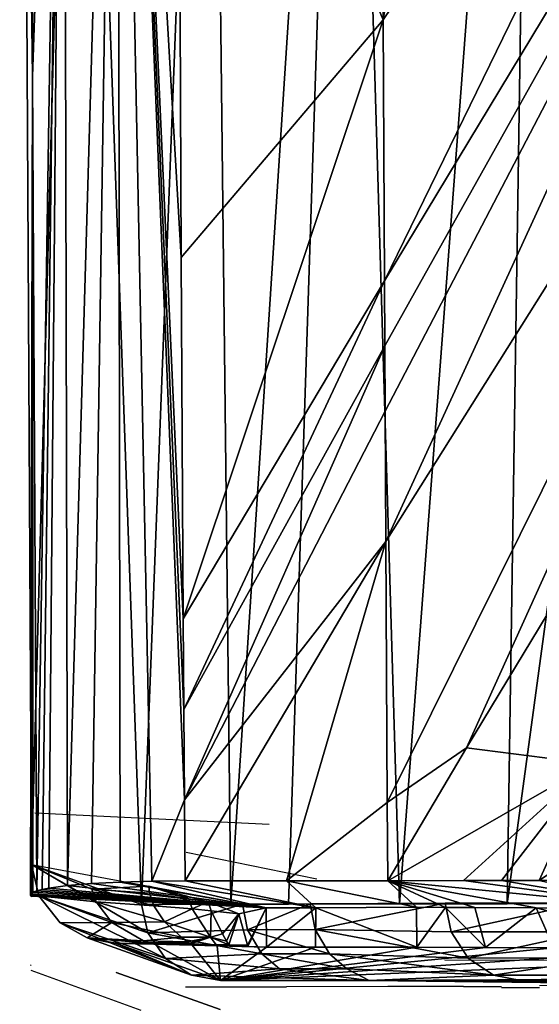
# Model space of a CAD drawing. Header units: millimetres. Extents: x -0.188 to 0.188, y -0.001 to 0.598.
# Tile 1 of 256: x -0.185 to -0.165, y -0.001 to 0.036. Entities that reach past the tile are written whole.
import ezdxf

# ---------------------------------------------------------------- set-up
doc = ezdxf.new("R2010")
doc.units = ezdxf.units.MM
doc.header["$MEASUREMENT"] = 0
doc.layers.add('STANDARD', color=7, linetype='Continuous')

msp = doc.modelspace()

# ---------------------------------------------------------------- linework, layer by layer
at = {"layer": 'STANDARD', "extrusion": (0.999997, 0.002464, -0.000496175)}
msp.add_lwpolyline([(0.07534, -0.020159), (0.036725, -0.012383)], dxfattribs=at)
at = {"layer": 'STANDARD', "extrusion": (0.999991, 0.004075, -0.000851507)}
msp.add_lwpolyline([(0.028044, -0.010911), (0.055319, -0.01661)], dxfattribs=at)
at = {"layer": 'STANDARD', "extrusion": (0.99999, 0.004479, -0.000912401)}
msp.add_lwpolyline([(0.03707, -0.012454), (0.027209, -0.010446)], dxfattribs=at)
at = {"layer": 'STANDARD', "extrusion": (0.999983, 0.005683, -0.001189)}
msp.add_lwpolyline([(0.014676, -0.008113), (0.028331, -0.010971)], dxfattribs=at)
at = {"layer": 'STANDARD', "extrusion": (0.999989, 0.004674, -0.00095095)}
msp.add_lwpolyline([(0.027243, -0.010452), (0.024778, -0.009951)], dxfattribs=at)
at = {"layer": 'STANDARD', "extrusion": (0.999987, 0.005063, -0.001034)}
msp.add_lwpolyline([(0.024844, -0.009965), (0.022379, -0.009461)], dxfattribs=at)
at = {"layer": 'STANDARD', "extrusion": (0.999986, 0.005257, -0.00108)}
msp.add_lwpolyline([(0.022412, -0.009469), (0.017484, -0.008457)], dxfattribs=at)
at = {"layer": 'STANDARD', "extrusion": (0.999985, 0.005449, -0.001131)}
msp.add_lwpolyline([(0.017517, -0.008466), (0.007664, -0.00642)], dxfattribs=at)
at = {"layer": 'STANDARD', "extrusion": (0.999976, 0.006736, -0.001404)}
msp.add_lwpolyline([(0.011449, -0.00744), (0.014864, -0.008152)], dxfattribs=at)
at = {"layer": 'STANDARD', "extrusion": (0.999974, 0.007017, -0.001461)}
for points in [[(0.008084, -0.006739), (0.011499, -0.00745)], [(0.011499, -0.00745), (0.008084, -0.006739)]]:
    msp.add_lwpolyline(points, dxfattribs=at)
at = {"layer": 'STANDARD', "extrusion": (0.999968, 0.007809, -0.001628)}
msp.add_lwpolyline([(0.005157, -0.006129), (0.008225, -0.006769)], dxfattribs=at)
at = {"layer": 'STANDARD', "extrusion": (0.999991, 0.004208, -0.000881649)}
msp.add_lwpolyline([(0.007452, -0.006378), (0.004493, -0.005758)], dxfattribs=at)
at = {"layer": 'STANDARD', "extrusion": (0.490719, 0.163676, 0.855807)}
msp.add_lwpolyline([(0.062462, 0.14175), (0.061262, 0.141877), (0.060036, 0.141362)], dxfattribs=at)
at = {"layer": 'STANDARD', "extrusion": (0.999953, 0.009532, -0.001899)}
msp.add_lwpolyline([(0.006137, -0.013237), (0.005228, -0.013056)], dxfattribs=at)
at = {"layer": 'STANDARD', "extrusion": (0.00508, 0.999079, -0.04261)}
msp.add_lwpolyline([(0.184296, -0.012729), (0.180131, -0.047631)], dxfattribs=at)
msp.add_lwpolyline([(0.184296, -0.012729), (0.180131, -0.047631)], dxfattribs=at)
at = {"layer": 'STANDARD', "extrusion": (-0.109342, 0.870155, -0.480495)}
msp.add_lwpolyline([(0.1737, -0.003856), (0.177996, -0.001015), (0.182292, 0.001826)], dxfattribs=at)
at = {"layer": 'STANDARD', "extrusion": (-0.02505, 0.999648, -0.008731)}
msp.add_lwpolyline([(0.180778, -0.006331), (0.179576, -0.005912)], dxfattribs=at)
at = {"layer": 'STANDARD', "extrusion": (-0.008083, 0.999967, -0.000931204)}
msp.add_lwpolyline([(0.17969, -0.005979), (0.17843, -0.005834)], dxfattribs=at)
at = {"layer": 'STANDARD', "extrusion": (-0.001326, 0.999999, -4.14026e-05)}
msp.add_lwpolyline([(0.178461, -0.005839), (0.174635, -0.005719)], dxfattribs=at)
at = {"layer": 'STANDARD', "extrusion": (0.029432, 0.996989, -0.071737)}
msp.add_lwpolyline([(0.173535, -0.017996), (0.178499, -0.005932)], dxfattribs=at)
at = {"layer": 'STANDARD', "extrusion": (-0.001253, 0.999999, -3.68152e-05)}
msp.add_lwpolyline([(0.174635, -0.005719), (0.170809, -0.005607)], dxfattribs=at)
at = {"layer": 'STANDARD', "extrusion": (-0.001248, 0.999999, -3.69576e-05)}
msp.add_lwpolyline([(0.170809, -0.005607), (0.167943, -0.005522)], dxfattribs=at)
at = {"layer": 'STANDARD', "extrusion": (-0.001352, 0.999999, -4.22356e-05)}
msp.add_lwpolyline([(0.167943, -0.005522), (0.16651, -0.005477)], dxfattribs=at)
at = {"layer": 'STANDARD', "extrusion": (-0.001673, 0.999999, -5.23318e-05)}
msp.add_lwpolyline([(0.165075, -0.005432), (0.166508, -0.005477)], dxfattribs=at)
at = {"layer": 'STANDARD', "extrusion": (-0.001121, 0.999999, -3.29241e-05)}
msp.add_lwpolyline([(0.165078, -0.005432), (0.159346, -0.005264)], dxfattribs=at)
at = {"layer": 'STANDARD', "extrusion": (0.999979, 0.006384, -0.001269)}
msp.add_lwpolyline([(0.004648, -0.01294), (0.004347, -0.01288)], dxfattribs=at)
at = {"layer": 'STANDARD', "extrusion": (-0.019518, 0.996166, -0.085274)}
msp.add_lwpolyline([(0.184122, -0.010175), (0.183979, -0.009553)], dxfattribs=at)
at = {"layer": 'STANDARD', "extrusion": (-0.026892, 0.996476, -0.079453)}
msp.add_lwpolyline([(0.183922, -0.00949), (0.183718, -0.008889)], dxfattribs=at)
at = {"layer": 'STANDARD', "extrusion": (-0.03332, 0.996796, -0.072715)}
msp.add_lwpolyline([(0.18366, -0.008864), (0.183396, -0.008289)], dxfattribs=at)
at = {"layer": 'STANDARD', "extrusion": (-0.04013, 0.99737, -0.060351)}
msp.add_lwpolyline([(0.183326, -0.00834), (0.18262, -0.007281)], dxfattribs=at)
at = {"layer": 'STANDARD', "extrusion": (-0.042744, 0.998219, -0.041607)}
msp.add_lwpolyline([(0.182591, -0.007474), (0.181681, -0.006589)], dxfattribs=at)
at = {"layer": 'STANDARD', "extrusion": (-0.037473, 0.999026, -0.02329)}
msp.add_lwpolyline([(0.181739, -0.006826), (0.180661, -0.006157)], dxfattribs=at)
at = {"layer": 'STANDARD', "extrusion": (0.999821, -0.001698, -0.018849)}
msp.add_lwpolyline([(0.00291, -0.015537), (0.002967, -0.014905)], dxfattribs=at)
at = {"layer": 'STANDARD', "extrusion": (0.998231, 0.005342, 0.059217)}
msp.add_lwpolyline([(0.004181, -0.001449), (0.00421, -0.00113)], dxfattribs=at)
at = {"layer": 'STANDARD', "extrusion": (-0.010605, 0.996115, -0.087418)}
msp.add_lwpolyline([(0.184254, -0.010931), (0.184177, -0.010302)], dxfattribs=at)
at = {"layer": 'STANDARD', "extrusion": (0.00911, 0.995986, -0.089043)}
msp.add_lwpolyline([(0.184286, -0.012464), (0.184314, -0.012199)], dxfattribs=at)
at = {"layer": 'STANDARD', "extrusion": (0.035839, 0.999134, -0.021145)}
msp.add_lwpolyline([(0.18426, -0.012716), (0.175397, -0.017941)], dxfattribs=at)
at = {"layer": 'STANDARD', "extrusion": (0.001063, 5.42064e-06, 0.999999)}
msp.add_lwpolyline([(-0.175392, 0.002743), (-0.17351, 0.002752)], dxfattribs=at)
at = {"layer": 'STANDARD', "extrusion": (0.999957, 0.009109, -0.001796)}
msp.add_lwpolyline([(0.00434, -0.018185), (0.002861, -0.017894)], dxfattribs=at)
at = {"layer": 'STANDARD', "extrusion": (0.999969, -0.007758, 0.001528)}
msp.add_lwpolyline([(-0.000083, -0.017314), (0.001406, -0.017607)], dxfattribs=at)
at = {"layer": 'STANDARD', "extrusion": (0.000787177, 3.68699e-06, 1)}
msp.add_lwpolyline([(-0.169704, 0.00277), (-0.173515, 0.002752)], dxfattribs=at)
at = {"layer": 'STANDARD', "extrusion": (0.999969, 0.007668, -0.001508)}
msp.add_lwpolyline([(0.004071, -0.018131), (0.002565, -0.017835)], dxfattribs=at)
at = {"layer": 'STANDARD', "extrusion": (0.003206, 0.999993, 0.002028)}
msp.add_lwpolyline([(0.15683, -0.136029), (0.163432, -0.121984), (0.16865, -0.107349)], dxfattribs=at)
at = {"layer": 'STANDARD', "extrusion": (0.339254, -0.191063, 0.921087)}
msp.add_lwpolyline([(-0.087993, 0.142916), (-0.087993, 0.141642)], dxfattribs=at)
at = {"layer": 'STANDARD', "extrusion": (0.004976, 0.999112, -0.041849)}
for points in [[(0.18108, -0.014167), (0.177134, -0.047325)], [(0.177134, -0.047325), (0.18108, -0.014167)]]:
    msp.add_lwpolyline(points, dxfattribs=at)
at = {"layer": 'STANDARD', "extrusion": (3.23276e-05, 1, 0)}
msp.add_lwpolyline([(0.175397, -0.017579), (0.173541, -0.017579)], dxfattribs=at)
at = {"layer": 'STANDARD', "extrusion": (-2.08605e-05, 1, 0)}
msp.add_lwpolyline([(0.169706, -0.017579), (0.173541, -0.017579)], dxfattribs=at)
at = {"layer": 'STANDARD', "extrusion": (0, 1, 0)}
for points in [[(0.165777, -0.106459), (0.171511, -0.083741), (0.177136, -0.047329)], [(0.165777, -0.106459), (0.159424, -0.123751), (0.154181, -0.134601)]]:
    msp.add_lwpolyline(points, dxfattribs=at)
at = {"layer": 'STANDARD'}
msp.add_lwpolyline([(-0.177136, 0), (-0.156654, 0), (-0.136173, 0)], dxfattribs=at)
for points in [[(-0.184652, 0.228128, -0.047655), (-0.184723, 0.171771, -0.041947), (-0.184703, 0.115668, -0.034133), (-0.18458, 0.059902, -0.024168), (-0.184276, 0.00438, -0.012887)], [(-0.180119, 0.002872, -0.047758), (-0.176741, 0.002884, -0.071791), (-0.174565, 0.00289, -0.083728), (-0.170372, 0.002899, -0.101432), (-0.166291, 0.002906, -0.114454), (-0.16122, 0.002913, -0.12712), (-0.15145, 0.002923, -0.14509), (-0.138987, 0.002933, -0.161316)], [(-0.168642, 0.002921, -0.107344), (-0.173747, 0.0029, -0.087693), (-0.176305, 0.002887, -0.074438), (-0.180119, 0.002872, -0.047758)], [(-0.177136, 0, -0.047329), (-0.178223, 0.000201, -0.047456), (-0.179212, 0.000835, -0.04759), (-0.179879, 0.001805, -0.047698), (-0.180119, 0.002872, -0.047758)], [(-0.180119, 0.002872, -0.047758), (-0.179877, 0.001803, -0.047712), (-0.179208, 0.000834, -0.047614), (-0.17822, 0.0002, -0.047477), (-0.177136, 0, -0.047329)], [(-0.085007, 0.002436, -0.025378), (-0.088664, 0.002446, -0.025156), (-0.092256, 0.002456, -0.02493), (-0.099244, 0.002476, -0.024464), (-0.112435, 0.002519, -0.023492), (-0.148878, 0.002666, -0.020182), (-0.16022, 0.00272, -0.018965), (-0.165199, 0.002746, -0.018402), (-0.167516, 0.002758, -0.018134), (-0.168632, 0.002764, -0.018003), (-0.169718, 0.00277, -0.017875)], [(-0.165777, 0, -0.106459), (-0.166817, 0.000204, -0.10678), (-0.167777, 0.000851, -0.107077), (-0.16842, 0.001838, -0.107275), (-0.168642, 0.002921, -0.107344)], [(-0.181075, 0.001407, -0.014201), (-0.181078, 0.001407, -0.014197), (-0.181092, 0.001408, -0.014186), (-0.181203, 0.001413, -0.014115), (-0.182171, 0.001609, -0.013584)], [(-0.181075, 0.001407, -0.014201), (-0.179631, 0.00137, -0.015059), (-0.178204, 0.001334, -0.015908), (-0.177261, 0.001311, -0.016469), (-0.175397, 0.001263, -0.017579)], [(-0.169706, 0.001263, -0.017579), (-0.167119, 0.00125, -0.017882), (-0.164531, 0.001238, -0.018182), (-0.159351, 0.001213, -0.018767), (-0.148965, 0.001165, -0.019884), (-0.106776, 0.001006, -0.023638), (-0.095965, 0.000974, -0.024398), (-0.090504, 0.000959, -0.024751), (-0.087758, 0.000951, -0.024921), (-0.085002, 0.000944, -0.025087)]]:
    msp.add_polyline3d(points, dxfattribs=at)

# ---------------------------------------------------------------- meshes
mesh = msp.add_polyface(dxfattribs=at)
corners = [(-0.1809, 0.310111, -0.045953), (-0.178459, 0.351821, -0.045775), (-0.17865, 0.304924, -0.045332), (-0.178466, 0.003764, -0.005839), (-0.179726, 0.003754, -0.005984), (-0.178491, 0.006832, -0.006478), (0, 0.594967, -0.026373), (-0.016715, 0.595689, -0.027793), (0, 0.597784, -0.029417), (-0.183821, 0.402697, -0.051646), (-0.1838, 0.396847, -0.049366), (-0.184291, 0.332839, -0.05255), (-0.182477, 0.428529, -0.0481), (-0.182621, 0.42698, -0.050701), (-0.179051, 0.448639, -0.049545), (-0.17645, 0.459441, -0.046271), (-0.17098, 0.475798, -0.047668), (-0.16792, 0.483824, -0.0444), (-0.159167, 0.501442, -0.04546), (-0.153598, 0.511241, -0.041843), (-0.143838, 0.525014, -0.043054), (-0.136757, 0.53408, -0.039341), (-0.181077, 0.229208, -0.041751), (-0.178823, 0.240977, -0.042178), (-0.178892, 0.194979, -0.03814), (-0.18055, 0.390842, -0.045476), (-0.178162, 0.398707, -0.044663), (-0.179792, 0.422277, -0.044141), (-0.174768, 0.452686, -0.042266), (-0.170567, 0.458865, -0.041224), (-0.175153, 0.439124, -0.042603), (-0.165999, 0.479582, -0.040125), (-0.1618, 0.48302, -0.039207), (-0.18439, 0.102552, -0.029659), (-0.18315, 0.148536, -0.034455), (-0.18307, 0.068365, -0.021204), (-0.184416, 0.182757, -0.04091), (-0.18311, 0.229096, -0.043206), (-0.184333, 0.252045, -0.047092), (-0.182956, 0.310082, -0.047477), (-0.184172, 0.315744, -0.049892), (-0.18265, 0.390911, -0.047118), (-0.181914, 0.422565, -0.045854), (-0.176864, 0.453359, -0.044037), (-0.168016, 0.480612, -0.041932), (-0.154234, 0.507991, -0.039345), (-0.136029, 0.533083, -0.036554), (-0.027222, 0.588892, -0.02613), (-0.016482, 0.593079, -0.026123), (-0.013657, 0.590603, -0.025883), (0, 0.591298, -0.025794), (-0.048797, 0.590806, -0.034345), (-0.032176, 0.594807, -0.033696), (-0.043778, 0.592291, -0.031368), (-0.016196, 0.597149, -0.033275), (-0.01682, 0.597119, -0.030549), (0, 0.598077, -0.03312), (-0.184505, 0.281969, -0.0511), (-0.184652, 0.228128, -0.047655), (-0.184723, 0.171771, -0.041947), (-0.184703, 0.115668, -0.034133), (-0.133079, 0.537946, -0.041577), (-0.121237, 0.549844, -0.04012), (-0.117186, 0.553711, -0.036917), (-0.108403, 0.560606, -0.038721), (-0.094677, 0.570149, -0.037412), (-0.094661, 0.570361, -0.034657), (-0.080163, 0.578385, -0.036231), (-0.070284, 0.583191, -0.032782), (-0.064976, 0.585249, -0.035206), (-0.178887, 0.124868, -0.029113), (-0.181122, 0.148731, -0.033032), (-0.178905, 0.169337, -0.035241), (-0.178763, 0.266467, -0.043775), (-0.177052, 0.425736, -0.043399), (-0.124596, 0.538071, -0.033248), (-0.134912, 0.526625, -0.034643), (-0.134354, 0.531346, -0.034725), (-0.149857, 0.505754, -0.036976), (-0.152359, 0.506596, -0.037517), (-0.088313, 0.56658, -0.029424), (-0.101218, 0.558131, -0.030608), (-0.092991, 0.566901, -0.030042), (-0.113339, 0.5486, -0.031893), (-0.115127, 0.550585, -0.032289), (-0.060512, 0.579959, -0.027469), (-0.074709, 0.573876, -0.02837), (-0.069033, 0.579466, -0.028202), (-0.042983, 0.588369, -0.026846), (-0.044093, 0.585248, -0.026675), (-0.043544, 0.590918, -0.028567), (-0.06992, 0.581888, -0.029962), (-0.094174, 0.569142, -0.031834), (-0.116576, 0.552594, -0.034105), (-0.181024, 0.068652, -0.019765), (-0.184241, 0.034161, -0.016517), (-0.184276, 0.00438, -0.012887), (-0.18458, 0.059902, -0.024168), (-0.184081, 0.003392, -0.010186), (-0.184223, 0.003336, -0.010807), (-0.184299, 0.00328, -0.011433), (-0.184311, 0.003223, -0.012065), (-0.184292, 0.003195, -0.012382), (-0.184265, 0.003171, -0.012646), (-0.184267, 0.003472, -0.012706), (-0.178786, 0.070075, -0.019576), (-0.178737, 0.054591, -0.016458), (-0.178621, 0.027316, -0.010759), (-0.17854, 0.013662, -0.007901), (-0.178516, 0.010247, -0.007189), (-0.180928, 0.00372, -0.006403), (-0.182004, 0.003664, -0.007072), (-0.182912, 0.003588, -0.007955), (-0.183615, 0.003496, -0.009013), (-0.183878, 0.003445, -0.009587)]
mesh.append_faces([[corners[k] for k in face] for face in [(47, 48, 49, 49), (48, 6, 49, 49), (49, 6, 50, 50), (51, 52, 53, 53), (52, 54, 53, 53), (53, 54, 55, 55), (54, 56, 55, 55), (55, 56, 8, 8), (57, 38, 58, 58), (38, 36, 58, 58), (58, 36, 59, 59), (36, 33, 59, 59), (59, 33, 60, 60), (10, 40, 11, 11), (40, 38, 11, 11), (11, 38, 57, 57), (42, 10, 12, 12), (10, 9, 12, 12), (12, 9, 13, 13), (20, 61, 21, 21), (61, 62, 21, 21), (21, 62, 63, 63), (62, 64, 63, 63), (64, 65, 63, 63), (63, 65, 66, 66), (65, 67, 66, 66), (66, 67, 68, 68), (67, 69, 68, 68), (69, 51, 68, 68), (68, 51, 53, 53), (70, 71, 72, 72), (71, 22, 72, 72), (72, 22, 24, 24), (2, 73, 0, 0), (73, 23, 0, 0), (0, 23, 22, 22), (26, 27, 74, 74), (27, 28, 74, 74), (74, 28, 30, 30), (75, 76, 77, 77), (76, 78, 77, 77), (77, 78, 79, 79), (78, 32, 79, 79), (79, 32, 31, 31), (80, 81, 82, 82), (81, 83, 82, 82), (82, 83, 84, 84), (83, 75, 84, 84), (84, 75, 77, 77), (85, 86, 87, 87), (86, 80, 87, 87), (87, 80, 82, 82), (87, 88, 85, 85), (88, 89, 85, 85), (88, 48, 89, 89), (48, 47, 89, 89), (6, 48, 7, 7), (48, 88, 7, 7), (7, 88, 90, 90), (88, 87, 90, 90), (90, 87, 91, 91), (87, 82, 91, 91), (91, 82, 92, 92), (82, 84, 92, 92), (92, 84, 93, 93), (84, 77, 93, 93), (93, 77, 46, 46), (77, 79, 46, 46), (46, 79, 45, 45), (79, 31, 45, 45), (45, 31, 44, 44), (31, 28, 44, 44), (44, 28, 43, 43), (28, 27, 43, 43), (43, 27, 42, 42), (27, 25, 42, 42), (42, 25, 41, 41), (25, 0, 41, 41), (41, 0, 39, 39), (0, 22, 39, 39), (39, 22, 37, 37), (22, 71, 37, 37), (37, 71, 34, 34), (71, 94, 34, 34), (34, 94, 35, 35), (8, 7, 55, 55), (7, 90, 55, 55), (55, 90, 53, 53), (90, 91, 53, 53), (53, 91, 68, 68), (91, 92, 68, 68), (68, 92, 66, 66), (92, 93, 66, 66), (66, 93, 63, 63), (93, 46, 63, 63), (63, 46, 21, 21), (95, 96, 97, 97), (95, 97, 60, 60), (95, 60, 33, 33), (95, 33, 35, 35), (95, 35, 98, 98), (95, 98, 99, 99), (95, 99, 100, 100), (95, 100, 101, 101), (95, 101, 102, 102), (95, 102, 103, 103), (95, 103, 104, 104), (95, 104, 96, 96), (94, 71, 70, 70), (94, 70, 105, 105), (94, 105, 106, 106), (94, 106, 107, 107), (94, 107, 108, 108), (94, 108, 109, 109), (94, 109, 5, 5), (94, 5, 4, 4), (94, 4, 110, 110), (94, 110, 111, 111), (94, 111, 112, 112), (94, 112, 35, 35), (35, 112, 113, 113), (35, 113, 114, 114), (35, 114, 98, 98), (0, 1, 2, 2), (3, 4, 5, 5), (6, 7, 8, 8), (9, 10, 11, 11), (12, 13, 14, 14), (14, 15, 12, 12), (15, 14, 16, 16), (16, 17, 15, 15), (17, 16, 18, 18), (18, 19, 17, 17), (19, 18, 20, 20), (20, 21, 19, 19), (22, 23, 24, 24), (25, 1, 0, 0), (25, 26, 1, 1), (26, 25, 27, 27), (28, 29, 30, 30), (29, 28, 31, 31), (31, 32, 29, 29), (33, 34, 35, 35), (36, 34, 33, 33), (37, 34, 36, 36), (38, 37, 36, 36), (39, 37, 38, 38), (40, 39, 38, 38), (41, 39, 40, 40), (10, 41, 40, 40), (42, 41, 10, 10), (43, 42, 12, 12), (15, 43, 12, 12), (44, 43, 15, 15), (17, 44, 15, 15), (45, 44, 17, 17), (19, 45, 17, 17), (46, 45, 19, 19), (21, 46, 19, 19)]])
mesh = msp.add_polyface(dxfattribs=at)
corners = [(-0.184703, 0.115668, -0.034133), (-0.182785, 0.140239, -0.057875), (-0.184723, 0.171771, -0.041947), (-0.182511, 0.069928, -0.047522), (-0.18458, 0.059902, -0.024168), (-0.15145, 0.002923, -0.14509), (-0.157134, 0.070278, -0.137056), (-0.16122, 0.002913, -0.12712), (-0.14707, 0.211314, -0.150816), (-0.154321, 0.281964, -0.138884), (-0.161274, 0.211216, -0.128602), (-0.162242, 0.281964, -0.125426), (-0.150884, 0.140741, -0.146807), (-0.163416, 0.140611, -0.125114), (-0.143625, 0.070371, -0.157018), (-0.165276, 0.07021, -0.120231), (-0.134683, 0.141056, -0.166872), (-0.130799, 0.211674, -0.169712), (-0.135075, 0.140882, -0.166453), (-0.133064, 0.211401, -0.167375), (-0.138987, 0.002933, -0.161316), (-0.138563, 0.03528, -0.162615), (-0.166291, 0.002906, -0.114454), (-0.170372, 0.002899, -0.101432), (-0.172366, 0.070132, -0.100102), (-0.174565, 0.00289, -0.083728), (-0.176741, 0.002884, -0.071791), (-0.177514, 0.070051, -0.079348), (-0.180119, 0.002872, -0.047758), (-0.184276, 0.00438, -0.012887), (-0.169537, 0.211147, -0.111335), (-0.169049, 0.281965, -0.111371), (-0.176054, 0.211075, -0.093317), (-0.174705, 0.281966, -0.096814), (-0.182544, 0.210965, -0.065246), (-0.17918, 0.281968, -0.081852), (-0.182451, 0.281969, -0.066582), (-0.171165, 0.140509, -0.106677), (-0.177066, 0.140402, -0.087528), (-0.184652, 0.228128, -0.047655), (-0.184505, 0.281969, -0.0511), (-0.137644, 0.070552, -0.164038), (-0.141489, 0.281964, -0.156504), (-0.126725, 0.281965, -0.172539)]
mesh.append_faces([[corners[k] for k in face] for face in [(16, 17, 18, 18), (17, 19, 18, 18), (18, 19, 12, 12), (19, 8, 12, 12), (12, 8, 10, 10), (20, 21, 5, 5), (21, 14, 5, 5), (5, 14, 6, 6), (7, 6, 22, 22), (6, 15, 22, 22), (22, 15, 23, 23), (15, 24, 23, 23), (23, 24, 25, 25), (25, 24, 26, 26), (24, 27, 26, 26), (26, 27, 28, 28), (27, 3, 28, 28), (28, 3, 29, 29), (3, 4, 29, 29), (10, 11, 30, 30), (11, 31, 30, 30), (30, 31, 32, 32), (31, 33, 32, 32), (32, 33, 34, 34), (33, 35, 34, 34), (34, 35, 36, 36), (13, 10, 37, 37), (10, 30, 37, 37), (37, 30, 38, 38), (30, 32, 38, 38), (38, 32, 1, 1), (32, 34, 1, 1), (1, 34, 2, 2), (15, 13, 24, 24), (13, 37, 24, 24), (24, 37, 27, 27), (37, 38, 27, 27), (27, 38, 3, 3), (38, 1, 3, 3), (3, 1, 0, 0), (39, 2, 34, 34), (39, 34, 36, 36), (39, 36, 40, 40), (41, 16, 18, 18), (41, 18, 12, 12), (41, 12, 14, 14), (41, 14, 21, 21), (42, 9, 8, 8), (42, 8, 19, 19), (42, 19, 17, 17), (42, 17, 43, 43), (0, 1, 2, 2), (3, 0, 4, 4), (5, 6, 7, 7), (8, 9, 10, 10), (9, 11, 10, 10), (12, 10, 13, 13), (14, 12, 6, 6), (6, 12, 13, 13), (6, 13, 15, 15)]])
mesh = msp.add_polyface(dxfattribs=at)
corners = [(-0.02963, 0.203512, -0.03901), (-0.031617, 0.199323, -0.038523), (-0.032656, 0.207227, -0.039429), (-0.02822, 0.206484, -0.03935), (-0.127574, 0.157611, -0.032881), (-0.13964, 0.159585, -0.033266), (-0.138821, 0.161809, -0.033557), (-0.13483, 0.172618, -0.034928), (-0.160654, 0.098728, -0.024083), (-0.170981, 0.036304, -0.012298), (-0.17108, 0.074919, -0.020074), (-0.15532, 0.117155, -0.027117), (-0.151889, 0.057986, -0.016173), (-0.170883, 0.016586, -0.008273), (-0.17091, 0.021514, -0.009285), (-0.167948, 0.003777, -0.005522), (-0.163101, 0.008195, -0.006306), (-0.166515, 0.003779, -0.005477), (-0.141406, 0.052479, -0.014917), (-0.098284, 0.083092, -0.020539), (-0.09, 0.082265, -0.020365), (-0.088626, 0.082288, -0.020368), (-0.134824, 0.100909, -0.023939), (-0.132024, 0.124171, -0.02785), (-0.131201, 0.116022, -0.026495), (-0.124988, 0.147408, -0.031391), (-0.128845, 0.140137, -0.030336), (-0.131235, 0.132259, -0.029139), (-0.084909, 0.171545, -0.034726), (-0.085002, 0.165822, -0.033954), (-0.090002, 0.166131, -0.033965), (-0.098198, 0.165312, -0.033845), (-0.106174, 0.085508, -0.021011), (-0.062718, 0.215871, -0.040234), (-0.071361, 0.21974, -0.040555), (-0.071052, 0.167906, -0.034331), (-0.050301, 0.211493, -0.039847), (-0.080075, 0.164921, -0.033864), (-0.070713, 0.161426, -0.033435), (-0.128832, 0.108228, -0.025156), (-0.132627, 0.097252, -0.023271), (-0.129555, 0.110109, -0.025484), (-0.147397, 0.053938, -0.015301), (-0.119802, 0.153779, -0.032283), (-0.112267, 0.194427, -0.037515), (-0.110358, 0.23889, -0.041852), (-0.158651, 0.008145, -0.00617), (-0.147885, 0.003802, -0.00495), (-0.15935, 0.003788, -0.005264), (-0.149744, 0.008044, -0.005907), (-0.114625, 0.025272, -0.008868), (-0.087253, 0.082358, -0.020378), (-0.16784, 0.008789, -0.00657), (-0.170827, 0.006733, -0.006227), (-0.124953, 0.003826, -0.004385), (-0.170814, 0.003774, -0.005607), (-0.165082, 0.003782, -0.005433), (-0.108492, 0.243931, -0.042283), (-0.107621, 0.246297, -0.042482), (-0.094383, 0.234028, -0.041643), (-0.130201, 0.112062, -0.02582), (-0.126583, 0.092961, -0.02244), (-0.153517, 0.062138, -0.017001), (-0.170923, 0.023979, -0.009788), (-0.170935, 0.026444, -0.01029), (-0.124987, 0.100974, -0.023852), (-0.122573, 0.097684, -0.023256), (-0.055764, 0.148481, -0.031651), (-0.062444, 0.15585, -0.03269), (-0.097444, 0.178794, -0.035656), (-0.082229, 0.225611, -0.041016), (-0.071615, 0.219863, -0.040565), (-0.102211, 0.164305, -0.033715), (-0.106135, 0.1629, -0.033526), (-0.113407, 0.159021, -0.033), (-0.091133, 0.231565, -0.041464), (-0.145529, 0.12888, -0.028817), (-0.118441, 0.09137, -0.022119), (-0.119826, 0.094628, -0.022706), (-0.113459, 0.089403, -0.021748), (-0.121223, 0.096105, -0.022971)]
mesh.append_faces([[corners[k] for k in face] for face in [(25, 4, 43, 43), (4, 44, 43, 43), (4, 7, 44, 44), (7, 45, 44, 44), (46, 47, 48, 48), (47, 46, 49, 49), (46, 18, 49, 49), (49, 18, 50, 50), (18, 21, 50, 50), (50, 21, 51, 51), (46, 16, 18, 18), (16, 52, 18, 18), (18, 52, 42, 42), (52, 53, 42, 42), (42, 53, 13, 13), (54, 47, 50, 50), (47, 49, 50, 50), (53, 52, 55, 55), (52, 16, 55, 55), (55, 16, 15, 15), (17, 16, 56, 56), (16, 46, 56, 56), (56, 46, 48, 48), (45, 57, 44, 44), (57, 58, 44, 44), (44, 58, 59, 59), (29, 28, 37, 37), (28, 35, 37, 37), (28, 33, 35, 35), (33, 36, 35, 35), (24, 60, 22, 22), (60, 41, 22, 22), (22, 41, 40, 40), (18, 42, 61, 61), (42, 12, 61, 61), (61, 12, 40, 40), (12, 62, 40, 40), (40, 62, 22, 22), (14, 63, 12, 12), (63, 64, 12, 12), (12, 64, 62, 62), (64, 9, 62, 62), (62, 9, 8, 8), (65, 66, 61, 61), (65, 61, 40, 40), (65, 40, 39, 39), (1, 67, 68, 68), (1, 68, 38, 38), (1, 38, 35, 35), (1, 35, 2, 2), (69, 70, 71, 71), (69, 71, 34, 34), (69, 34, 28, 28), (69, 28, 31, 31), (69, 31, 72, 72), (69, 72, 73, 73), (69, 73, 74, 74), (69, 74, 43, 43), (69, 43, 44, 44), (69, 44, 59, 59), (69, 59, 75, 75), (69, 75, 70, 70), (76, 22, 62, 62), (76, 62, 8, 8), (76, 8, 11, 11), (76, 11, 5, 5), (76, 5, 4, 4), (76, 4, 27, 27), (76, 27, 23, 23), (76, 23, 22, 22), (77, 78, 79, 79), (77, 79, 32, 32), (77, 32, 18, 18), (77, 18, 61, 61), (77, 61, 66, 66), (77, 66, 80, 80), (77, 80, 78, 78), (0, 1, 2, 2), (3, 0, 2, 2), (4, 5, 6, 6), (7, 4, 6, 6), (8, 9, 10, 10), (11, 8, 10, 10), (12, 13, 14, 14), (15, 16, 17, 17), (18, 19, 20, 20), (21, 18, 20, 20), (22, 23, 24, 24), (4, 25, 26, 26), (27, 4, 26, 26), (28, 29, 30, 30), (31, 28, 30, 30), (19, 18, 32, 32), (33, 28, 34, 34), (2, 35, 36, 36), (37, 35, 38, 38), (39, 40, 41, 41), (12, 42, 13, 13)]])
mesh = msp.add_polyface(dxfattribs=at)
corners = [(-0.17854, 0.013662, -0.007901), (-0.178621, 0.027316, -0.010759), (-0.170981, 0.036304, -0.012298), (-0.178737, 0.054591, -0.016458), (-0.17108, 0.074919, -0.020074), (-0.17091, 0.021514, -0.009285), (-0.178491, 0.006832, -0.006478), (-0.170923, 0.023979, -0.009788), (-0.178516, 0.010247, -0.007189), (-0.170935, 0.026444, -0.01029), (-0.178466, 0.003764, -0.005839), (-0.170883, 0.016586, -0.008273), (-0.17464, 0.003769, -0.005719), (-0.170827, 0.006733, -0.006227), (-0.170814, 0.003774, -0.005607)]
mesh.append_faces([[corners[k] for k in face] for face in [(0, 1, 2, 2), (1, 3, 2, 2), (2, 3, 4, 4), (5, 6, 7, 7), (6, 8, 7, 7), (7, 8, 9, 9), (8, 0, 9, 9), (9, 0, 2, 2), (10, 6, 11, 11), (6, 5, 11, 11), (12, 10, 11, 11), (12, 11, 13, 13), (12, 13, 14, 14)]])
mesh = msp.add_polyface(dxfattribs=at)
corners = [(-0.104728, 0.000602, -0.206289), (-0.102513, 0.000354, -0.223752), (-0.111892, 0, -0.207038), (-0.105271, 0, -0.234958), (-0.11628, 0, -0.194176), (-0.121769, 0, -0.181785), (-0.11426, 0.000152, -0.188129), (-0.116708, 0.000598, -0.169197), (-0.10718, 0.001065, -0.187356), (-0.10276, 0.003211, -0.167586), (-0.132843, 0.000563, -0.115096), (-0.109085, 0.001543, -0.112723), (-0.140018, 0.000284, -0.133219), (-0.114377, 0.001861, -0.130602), (-0.137621, 0.000026, -0.152136), (-0.119172, 0.001104, -0.150259), (-0.128525, 0, -0.170129), (-0.146219, 0, -0.147436), (-0.154181, 0, -0.134601), (-0.159424, 0, -0.123751), (-0.165777, 0, -0.106459), (-0.118189, 0.000276, -0.09632), (-0.097903, 0.002461, -0.205439), (-0.105086, 0.003208, -0.14869), (-0.171511, 0, -0.083741), (-0.177136, 0, -0.047329), (-0.156654, 0, -0.047329), (-0.136173, 0, -0.047329), (-0.096827, -0.000583, -0.054635), (-0.094927, -0.000896, -0.069398), (-0.112212, -0.000329, -0.0834), (-0.136726, 0, -0.159345), (-0.087178, 0, -0.047329), (-0.089342, 0.005325, -0.127842)]
mesh.append_faces([[corners[k] for k in face] for face in [(0, 1, 2, 2), (1, 3, 2, 2), (4, 5, 6, 6), (5, 7, 6, 6), (6, 7, 8, 8), (7, 9, 8, 8), (10, 11, 12, 12), (11, 13, 12, 12), (12, 13, 14, 14), (13, 15, 14, 14), (14, 15, 16, 16), (15, 7, 16, 16), (16, 7, 5, 5), (14, 17, 12, 12), (17, 18, 12, 12), (12, 18, 19, 19), (12, 19, 10, 10), (19, 20, 10, 10), (10, 20, 21, 21), (22, 0, 8, 8), (8, 0, 6, 6), (0, 2, 6, 6), (6, 2, 4, 4), (9, 7, 23, 23), (7, 15, 23, 23), (23, 15, 13, 13), (24, 25, 26, 26), (24, 26, 27, 27), (24, 27, 28, 28), (24, 28, 29, 29), (24, 29, 30, 30), (24, 30, 21, 21), (24, 21, 20, 20), (31, 17, 14, 14), (31, 14, 16, 16), (27, 32, 28, 28), (33, 23, 13, 13), (10, 21, 11, 11)]])
mesh = msp.add_polyface(dxfattribs=at)
corners = [(-0.179633, 0.001371, -0.015057), (-0.179631, 0.00137, -0.015059), (-0.181075, 0.001407, -0.014201), (-0.181078, 0.001407, -0.014197), (-0.179843, 0.003561, -0.015379), (-0.177598, 0.002971, -0.016607), (-0.178335, 0.003083, -0.016189), (-0.179638, 0.001373, -0.015054), (-0.181092, 0.001408, -0.014186), (-0.179655, 0.001377, -0.015045), (-0.181203, 0.001413, -0.014115), (-0.179731, 0.001399, -0.01501), (-0.177261, 0.001311, -0.016469), (-0.178204, 0.001334, -0.015908), (-0.178205, 0.001336, -0.015907), (-0.177264, 0.001315, -0.016468), (-0.179655, 0.002824, -0.015373), (-0.178206, 0.002705, -0.016206), (-0.179249, 0.002221, -0.015534), (-0.177271, 0.001324, -0.016467), (-0.1768, 0.001312, -0.016747), (-0.179814, 0.003302, -0.015348), (-0.182002, 0.003458, -0.014075), (-0.184276, 0.00438, -0.012887), (-0.181835, 0.002979, -0.0141), (-0.184, 0.003208, -0.012821), (-0.181244, 0.002199, -0.014333), (-0.183194, 0.002185, -0.013088), (-0.178378, 0.001465, -0.01586), (-0.178304, 0.00141, -0.015879), (-0.179834, 0.00143, -0.014966), (-0.178267, 0.001383, -0.015889), (-0.178219, 0.001347, -0.015903), (-0.178208, 0.001338, -0.015906), (-0.180045, 0.001502, -0.014879), (-0.178603, 0.001636, -0.015793), (-0.177291, 0.001351, -0.016464), (-0.17749, 0.002636, -0.016615), (-0.176096, 0.001294, -0.017165), (-0.176107, 0.001332, -0.017168), (-0.176822, 0.001353, -0.016746), (-0.175411, 0.002743, -0.01787), (-0.175397, 0.001263, -0.017579), (-0.176434, 0.002516, -0.017215), (-0.182171, 0.001609, -0.013584), (-0.177514, 0.001636, -0.016424), (-0.177058, 0.001766, -0.016716), (-0.1769, 0.001491, -0.01674)]
mesh.append_faces([[corners[k] for k in face] for face in [(6, 21, 4, 4), (21, 22, 4, 4), (4, 22, 23, 23), (22, 24, 23, 23), (23, 24, 25, 25), (24, 26, 25, 25), (25, 26, 27, 27), (28, 29, 30, 30), (29, 31, 30, 30), (30, 31, 11, 11), (31, 32, 11, 11), (11, 32, 9, 9), (32, 33, 9, 9), (9, 33, 7, 7), (33, 14, 7, 7), (7, 14, 0, 0), (14, 13, 0, 0), (0, 13, 1, 1), (30, 34, 28, 28), (34, 35, 28, 28), (34, 26, 35, 35), (26, 18, 35, 35), (26, 24, 18, 18), (24, 16, 18, 18), (24, 22, 16, 16), (22, 21, 16, 16), (14, 33, 15, 15), (33, 32, 15, 15), (15, 32, 19, 19), (32, 31, 19, 19), (19, 31, 36, 36), (37, 17, 5, 5), (17, 6, 5, 5), (17, 16, 6, 6), (16, 21, 6, 6), (38, 20, 39, 39), (20, 40, 39, 39), (20, 19, 40, 40), (19, 36, 40, 40), (41, 42, 38, 38), (41, 38, 39, 39), (41, 39, 43, 43), (41, 43, 5, 5), (41, 5, 4, 4), (42, 12, 15, 15), (42, 15, 20, 20), (42, 20, 38, 38), (44, 27, 26, 26), (44, 26, 34, 34), (44, 34, 30, 30), (44, 30, 11, 11), (44, 11, 10, 10), (45, 28, 35, 35), (45, 35, 18, 18), (45, 18, 17, 17), (45, 17, 37, 37), (45, 37, 46, 46), (45, 46, 47, 47), (45, 47, 40, 40), (45, 40, 36, 36), (45, 36, 31, 31), (45, 31, 29, 29), (45, 29, 28, 28), (43, 39, 40, 40), (43, 40, 47, 47), (43, 47, 46, 46), (43, 46, 37, 37), (43, 37, 5, 5), (0, 1, 2, 2), (3, 0, 2, 2), (4, 5, 6, 6), (3, 7, 0, 0), (7, 3, 8, 8), (8, 9, 7, 7), (10, 9, 8, 8), (10, 11, 9, 9), (12, 13, 14, 14), (14, 15, 12, 12), (16, 17, 18, 18), (19, 20, 15, 15)]])
mesh = msp.add_polyface(dxfattribs=at)
corners = [(-0.181075, 0.001407, -0.014201), (-0.177136, 0, -0.047329), (-0.178223, 0.000201, -0.047456), (-0.181078, 0.001407, -0.014197), (-0.181092, 0.001408, -0.014186), (-0.183194, 0.002185, -0.013088), (-0.179212, 0.000835, -0.04759), (-0.184, 0.003208, -0.012821), (-0.179879, 0.001805, -0.047698), (-0.184276, 0.00438, -0.012887), (-0.180119, 0.002872, -0.047758), (-0.181203, 0.001413, -0.014115), (-0.182171, 0.001609, -0.013584)]
mesh.append_faces([[corners[k] for k in face] for face in [(5, 6, 7, 7), (6, 8, 7, 7), (7, 8, 9, 9), (8, 10, 9, 9), (11, 4, 12, 12), (4, 2, 12, 12), (12, 2, 5, 5), (2, 6, 5, 5), (0, 1, 2, 2), (0, 2, 3, 3), (2, 4, 3, 3)]])
mesh = msp.add_polyface(dxfattribs=at)
corners = [(-0.179726, 0.003754, -0.005984), (-0.178466, 0.003764, -0.005839), (-0.173529, 0.002752, -0.017872), (-0.175411, 0.002743, -0.01787), (-0.184265, 0.003171, -0.012646), (-0.184292, 0.003195, -0.012382), (-0.184311, 0.003223, -0.012065), (-0.184299, 0.00328, -0.011433), (-0.184223, 0.003336, -0.010807), (-0.184081, 0.003392, -0.010186), (-0.183878, 0.003445, -0.009587), (-0.183615, 0.003496, -0.009013), (-0.182912, 0.003588, -0.007955), (-0.182004, 0.003664, -0.007072), (-0.180928, 0.00372, -0.006403)]
mesh.append_faces([[corners[k] for k in face] for face in [(3, 4, 5, 5), (3, 5, 6, 6), (3, 6, 7, 7), (3, 7, 8, 8), (3, 8, 9, 9), (3, 9, 10, 10), (3, 10, 11, 11), (3, 11, 12, 12), (3, 12, 13, 13), (3, 13, 14, 14), (3, 14, 0, 0), (3, 0, 2, 2), (0, 1, 2, 2)]])
mesh = msp.add_polyface(dxfattribs=at)
corners = [(-0.16022, 0.00272, -0.018965), (-0.167948, 0.003777, -0.005522), (-0.166515, 0.003779, -0.005477), (-0.165082, 0.003782, -0.005433), (-0.169718, 0.00277, -0.017875), (-0.173529, 0.002752, -0.017872), (-0.17464, 0.003769, -0.005719), (-0.178466, 0.003764, -0.005839), (-0.147885, 0.003802, -0.00495), (-0.148878, 0.002666, -0.020182), (-0.15935, 0.003788, -0.005264), (-0.112435, 0.002519, -0.023492), (-0.124953, 0.003826, -0.004385), (-0.170814, 0.003774, -0.005607), (-0.165199, 0.002746, -0.018402), (-0.167516, 0.002758, -0.018133), (-0.168632, 0.002764, -0.018003), (-0.062481, 0.003871, -0.003321), (0, 0.003886, -0.002967), (-0.053824, 0.00237, -0.026884), (-0.075066, 0.002412, -0.025932), (-0.085007, 0.002436, -0.025378), (-0.088664, 0.002446, -0.025156), (-0.092256, 0.002456, -0.02493), (-0.099244, 0.002476, -0.024464), (0, 0.002327, -0.027891), (-0.021936, 0.002334, -0.027723), (-0.032398, 0.002343, -0.027526), (-0.042522, 0.002354, -0.027263)]
mesh.append_faces([[corners[k] for k in face] for face in [(4, 5, 6, 6), (5, 7, 6, 6), (8, 9, 10, 10), (9, 0, 10, 10), (10, 0, 3, 3), (11, 9, 12, 12), (9, 8, 12, 12), (13, 1, 0, 0), (13, 0, 14, 14), (13, 14, 15, 15), (13, 15, 16, 16), (13, 16, 4, 4), (13, 4, 6, 6), (17, 18, 19, 19), (17, 19, 20, 20), (17, 20, 21, 21), (17, 21, 22, 22), (17, 22, 23, 23), (17, 23, 24, 24), (17, 24, 11, 11), (17, 11, 12, 12), (18, 25, 26, 26), (18, 26, 27, 27), (18, 27, 28, 28), (18, 28, 19, 19), (0, 1, 2, 2), (3, 0, 2, 2)]])
mesh = msp.add_polyface(dxfattribs=at)
corners = [(-0.174902, 0.000442, -0.074153), (-0.179208, 0.000834, -0.047614), (-0.17822, 0.0002, -0.047477), (-0.175566, 0.001006, -0.074267), (-0.179877, 0.001803, -0.047712), (-0.176114, 0.001917, -0.074364), (-0.180119, 0.002872, -0.047758), (-0.176305, 0.002887, -0.074438), (-0.173747, 0.0029, -0.087693), (-0.173559, 0.001927, -0.087627), (-0.168642, 0.002921, -0.107344), (-0.16842, 0.001838, -0.107275), (-0.167777, 0.000851, -0.107077), (-0.173016, 0.001011, -0.087508), (-0.166817, 0.000204, -0.10678), (-0.172357, 0.000445, -0.087366), (-0.171511, 0, -0.083741), (-0.165777, 0, -0.106459), (-0.177136, 0, -0.047329)]
mesh.append_faces([[corners[k] for k in face] for face in [(6, 4, 7, 7), (4, 5, 7, 7), (7, 5, 8, 8), (5, 9, 8, 8), (8, 9, 10, 10), (9, 11, 10, 10), (11, 9, 12, 12), (9, 13, 12, 12), (12, 13, 14, 14), (13, 15, 14, 14), (0, 15, 3, 3), (15, 13, 3, 3), (3, 13, 5, 5), (13, 9, 5, 5), (16, 17, 14, 14), (16, 14, 15, 15), (16, 15, 0, 0), (16, 0, 2, 2), (16, 2, 18, 18), (0, 1, 2, 2), (3, 4, 1, 1), (3, 1, 0, 0), (5, 4, 3, 3)]])
mesh = msp.add_polyface(dxfattribs=at)
corners = [(-0.175411, 0.002743, -0.01787), (-0.173529, 0.002752, -0.017872), (-0.175397, 0.001263, -0.017579), (-0.173541, 0.001263, -0.017579)]
mesh.append_faces([[corners[k] for k in face] for face in [(0, 1, 2, 2), (1, 3, 2, 2)]])
mesh = msp.add_polyface(dxfattribs=at)
corners = [(-0.169718, 0.00277, -0.017875), (-0.169706, 0.001263, -0.017579), (-0.173529, 0.002752, -0.017872), (-0.173541, 0.001263, -0.017579)]
mesh.append_faces([[corners[k] for k in face] for face in [(0, 1, 2, 2), (1, 3, 2, 2)]])
mesh = msp.add_polyface(dxfattribs=at)
corners = [(-0.167516, 0.002758, -0.018133), (-0.167119, 0.00125, -0.017882), (-0.168632, 0.002764, -0.018003), (-0.169706, 0.001263, -0.017579), (-0.169718, 0.00277, -0.017875), (-0.159351, 0.001213, -0.018767), (-0.164531, 0.001238, -0.018182), (-0.165199, 0.002746, -0.018402), (-0.16022, 0.00272, -0.018965), (-0.148878, 0.002666, -0.020182), (-0.148965, 0.001165, -0.019884), (-0.112435, 0.002519, -0.023492), (-0.106776, 0.001006, -0.023638), (-0.099244, 0.002476, -0.024464), (-0.095965, 0.000974, -0.024398), (-0.092256, 0.002456, -0.02493), (-0.090504, 0.000959, -0.024751), (-0.088664, 0.002446, -0.025156), (-0.087758, 0.000951, -0.024921), (-0.085007, 0.002436, -0.025378), (-0.085002, 0.000944, -0.025086)]
mesh.append_faces([[corners[k] for k in face] for face in [(0, 1, 2, 2), (1, 3, 2, 2), (2, 3, 4, 4), (5, 6, 7, 7), (6, 1, 7, 7), (7, 1, 0, 0), (7, 8, 5, 5), (8, 9, 5, 5), (5, 9, 10, 10), (9, 11, 10, 10), (10, 11, 12, 12), (11, 13, 12, 12), (12, 13, 14, 14), (13, 15, 14, 14), (14, 15, 16, 16), (15, 17, 16, 16), (16, 17, 18, 18), (17, 19, 18, 18), (18, 19, 20, 20)]])
mesh = msp.add_polyface(dxfattribs=at)
corners = [(-0.168642, 0.002921, -0.107344), (-0.16842, 0.001838, -0.107275), (-0.163423, 0.002934, -0.121979), (-0.163211, 0.001848, -0.121892), (-0.156821, 0.002941, -0.136024), (-0.156621, 0.001853, -0.135916), (-0.166817, 0.000204, -0.10678), (-0.165777, 0, -0.106459), (-0.161657, 0.000205, -0.121257), (-0.159424, 0, -0.123751), (-0.155143, 0.000206, -0.135119), (-0.154181, 0, -0.134601), (-0.167777, 0.000851, -0.107077), (-0.162589, 0.000855, -0.121638), (-0.15603, 0.000858, -0.135597)]
mesh.append_faces([[corners[k] for k in face] for face in [(0, 1, 2, 2), (1, 3, 2, 2), (2, 3, 4, 4), (3, 5, 4, 4), (6, 7, 8, 8), (7, 9, 8, 8), (8, 9, 10, 10), (9, 11, 10, 10), (12, 6, 13, 13), (6, 8, 13, 13), (13, 8, 14, 14), (8, 10, 14, 14), (1, 12, 3, 3), (12, 13, 3, 3), (3, 13, 5, 5), (13, 14, 5, 5)]])
mesh = msp.add_polyface(dxfattribs=at)
corners = [(-0.033401, 0.000135, -0.04415), (-0.037364, 0, -0.047321), (-0.038184, 0, -0.047329), (-0.023327, 0.00034, -0.039328), (0, 0.000838, -0.027598), (-0.017754, 0.00037, -0.038612), (0, 0.000528, -0.03488), (0.000002, 0.000366, -0.038716), (-0.177136, 0, -0.047329), (-0.181075, 0.001407, -0.014201), (-0.179631, 0.00137, -0.015059), (-0.178204, 0.001334, -0.015908), (-0.177261, 0.001311, -0.016469), (-0.175397, 0.001263, -0.017579), (-0.173541, 0.001263, -0.017579), (-0.169706, 0.001263, -0.017579), (-0.167119, 0.00125, -0.017882), (-0.164531, 0.001238, -0.018182), (-0.159351, 0.001213, -0.018767), (-0.148965, 0.001165, -0.019884), (-0.156654, 0, -0.047329), (-0.087178, 0, -0.047329), (-0.053268, 0.00088, -0.026611), (-0.042519, 0.000865, -0.026969), (-0.031908, 0.000853, -0.027244), (-0.021311, 0.000844, -0.027441), (-0.028606, 0.000255, -0.041307), (-0.136173, 0, -0.047329), (-0.106776, 0.001006, -0.023638), (-0.095965, 0.000974, -0.024398), (-0.090504, 0.000959, -0.024751), (-0.087758, 0.000951, -0.024921), (-0.085002, 0.000944, -0.025086), (-0.074474, 0.00092, -0.02567)]
mesh.append_faces([[corners[k] for k in face] for face in [(3, 4, 5, 5), (4, 6, 5, 5), (5, 6, 7, 7), (8, 9, 10, 10), (8, 10, 11, 11), (8, 11, 12, 12), (8, 12, 13, 13), (8, 13, 14, 14), (8, 14, 15, 15), (8, 15, 16, 16), (8, 16, 17, 17), (8, 17, 18, 18), (8, 18, 19, 19), (8, 19, 20, 20), (21, 22, 23, 23), (21, 23, 24, 24), (21, 24, 25, 25), (21, 25, 4, 4), (21, 4, 3, 3), (21, 3, 26, 26), (21, 26, 0, 0), (21, 0, 2, 2), (27, 20, 19, 19), (27, 19, 28, 28), (27, 28, 29, 29), (27, 29, 30, 30), (27, 30, 31, 31), (27, 31, 32, 32), (27, 32, 33, 33), (27, 33, 22, 22), (27, 22, 21, 21), (0, 1, 2, 2)]])

doc.saveas('drawing.dxf')
